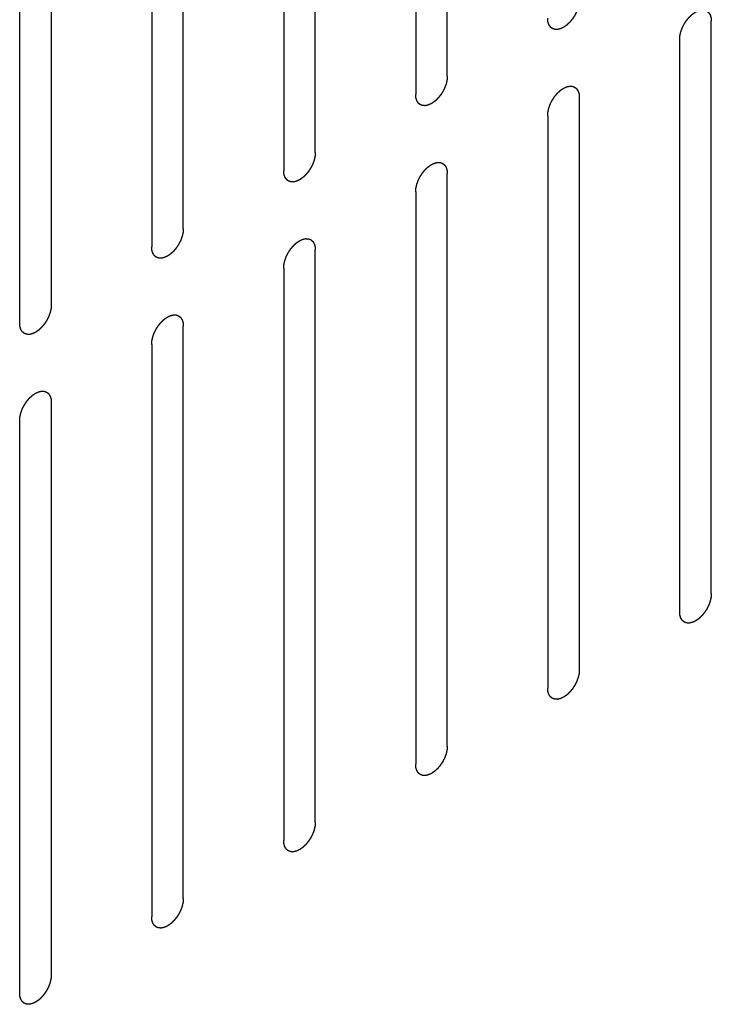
# Model space of a CAD drawing. Header units: inches. Extents: x 5 to 265, y 5 to 171.
# Tile 43 of 212: x 206.43 to 207.59, y 66.54 to 68.19. Entities that reach past the tile are written whole.
import ezdxf

# ---------------------------------------------------------------- set-up
doc = ezdxf.new("R2010")
doc.units = ezdxf.units.IN
doc.header["$LTSCALE"] = 14.96
doc.header["$MEASUREMENT"] = 0
doc.linetypes.add('HIDDEN', pattern=[0.2, 0.1, -0.1])
doc.layers.add('08_ALL_COSMETICS', color=7, linetype='CONTINUOUS')

msp = doc.modelspace()

# ---------------------------------------------------------------- linework, layer by layer
at = {"layer": '08_ALL_COSMETICS', "color": 7, "linetype": 'HIDDEN'}
for p, q in [((207.1454, 68.0969), (207.1454, 69.0563)), ((207.0924, 69.0256), (207.0924, 68.0663)), ((206.9241, 67.9691), (206.9241, 68.9285)), ((206.8711, 68.8979), (206.8711, 67.9385)), ((206.7028, 67.8413), (206.7028, 68.8007)), ((206.6498, 68.7701), (206.6498, 67.8107)), ((206.4815, 67.7135), (206.4815, 68.6729)), ((206.4284, 68.6423), (206.4284, 67.6829)), ((207.5881, 67.2297), (207.5881, 68.1891)), ((207.535, 68.1585), (207.535, 67.1991)), ((207.3668, 67.102), (207.3668, 68.0614)), ((207.3137, 68.0307), (207.3137, 67.0713)), ((207.1454, 66.9742), (207.1454, 67.9336)), ((207.0924, 67.903), (207.0924, 66.9436)), ((206.9241, 66.8464), (206.9241, 67.8058)), ((206.8711, 67.7752), (206.8711, 66.8158)), ((206.7028, 66.7186), (206.7028, 67.678)), ((206.6498, 67.6474), (206.6498, 66.688)), ((206.4815, 66.5908), (206.4815, 67.5502)), ((206.4284, 67.5196), (206.4284, 66.5602))]:
    msp.add_line(p, q, dxfattribs=at)
for points in [[(207.3668, 68.2247), (207.3667, 68.2241), (207.3666, 68.2231), (207.3665, 68.2215), (207.3664, 68.2202), (207.3663, 68.2193), (207.3663, 68.2188), (207.3663, 68.2184), (207.3662, 68.218), (207.366, 68.2175), (207.3658, 68.2165), (207.3655, 68.2151), (207.3652, 68.2138), (207.365, 68.2128), (207.3648, 68.2122), (207.3648, 68.2118), (207.3646, 68.2114), (207.3644, 68.2109), (207.364, 68.2099), (207.3635, 68.2085), (207.363, 68.2071), (207.3627, 68.2061), (207.3625, 68.2056), (207.3623, 68.2052), (207.3621, 68.2047), (207.3618, 68.2042), (207.3614, 68.2032), (207.3607, 68.2018), (207.36, 68.2005), (207.3595, 68.1995), (207.3592, 68.1989), (207.359, 68.1985), (207.3587, 68.1981), (207.3584, 68.1976), (207.3578, 68.1967), (207.357, 68.1955), (207.3562, 68.1942), (207.3556, 68.1933), (207.3552, 68.1928), (207.355, 68.1924), (207.3547, 68.1921), (207.3543, 68.1916), (207.3537, 68.1908), (207.3527, 68.1897), (207.3518, 68.1886), (207.3511, 68.1878), (207.3507, 68.1873), (207.3504, 68.1869), (207.3501, 68.1867), (207.3497, 68.1863), (207.349, 68.1856), (207.348, 68.1847), (207.3469, 68.1837), (207.3462, 68.183), (207.3458, 68.1827), (207.3455, 68.1823), (207.3452, 68.1821), (207.3447, 68.1818), (207.344, 68.1813), (207.3429, 68.1805), (207.3418, 68.1798), (207.341, 68.1793), (207.3406, 68.179), (207.3402, 68.1787), (207.3399, 68.1786), (207.3395, 68.1784), (207.3387, 68.178), (207.3377, 68.1775), (207.3366, 68.177), (207.3358, 68.1767), (207.3354, 68.1765), (207.3351, 68.1763), (207.3348, 68.1763), (207.3344, 68.1762), (207.3336, 68.176), (207.3326, 68.1758), (207.3316, 68.1755), (207.3309, 68.1754), (207.3304, 68.1753), (207.3301, 68.1752), (207.3299, 68.1752), (207.3295, 68.1752), (207.3288, 68.1753), (207.3279, 68.1753), (207.3269, 68.1753), (207.3262, 68.1753), (207.3259, 68.1754), (207.3256, 68.1753), (207.3253, 68.1755), (207.325, 68.1756), (207.3244, 68.1758), (207.3235, 68.1761), (207.3227, 68.1764), (207.3221, 68.1767), (207.3217, 68.1768), (207.3215, 68.1769), (207.3213, 68.177), (207.321, 68.1773), (207.3205, 68.1777), (207.3198, 68.1782), (207.3192, 68.1788), (207.3187, 68.1792), (207.3184, 68.1794), (207.3182, 68.1796), (207.3181, 68.1798), (207.3178, 68.1802), (207.3175, 68.1807), (207.317, 68.1815), (207.3165, 68.1823), (207.3161, 68.1829), (207.3159, 68.1832), (207.3157, 68.1834), (207.3157, 68.1838), (207.3155, 68.1842), (207.3153, 68.1849), (207.315, 68.1859), (207.3147, 68.1869), (207.3145, 68.1876), (207.3143, 68.188), (207.3142, 68.1883), (207.3142, 68.1887), (207.3142, 68.1891), (207.3141, 68.19), (207.314, 68.1912), (207.3139, 68.1926), (207.3138, 68.1936), (207.3137, 68.194)], [(207.535, 68.1585), (207.5351, 68.159), (207.5352, 68.1601), (207.5353, 68.1616), (207.5354, 68.1629), (207.5355, 68.1638), (207.5355, 68.1644), (207.5355, 68.1648), (207.5357, 68.1652), (207.5358, 68.1657), (207.536, 68.1667), (207.5363, 68.168), (207.5366, 68.1694), (207.5368, 68.1704), (207.537, 68.1709), (207.537, 68.1713), (207.5372, 68.1718), (207.5374, 68.1723), (207.5378, 68.1733), (207.5383, 68.1747), (207.5388, 68.1761), (207.5391, 68.177), (207.5393, 68.1776), (207.5395, 68.178), (207.5397, 68.1784), (207.54, 68.179), (207.5405, 68.18), (207.5411, 68.1813), (207.5418, 68.1827), (207.5423, 68.1837), (207.5426, 68.1842), (207.5428, 68.1847), (207.5431, 68.185), (207.5434, 68.1855), (207.544, 68.1864), (207.5448, 68.1877), (207.5456, 68.189), (207.5462, 68.1899), (207.5466, 68.1904), (207.5468, 68.1908), (207.5471, 68.1911), (207.5475, 68.1916), (207.5481, 68.1923), (207.5491, 68.1935), (207.55, 68.1946), (207.5507, 68.1954), (207.5511, 68.1959), (207.5514, 68.1962), (207.5517, 68.1965), (207.5521, 68.1969), (207.5528, 68.1976), (207.5538, 68.1985), (207.5549, 68.1995), (207.5556, 68.2001), (207.556, 68.2005), (207.5563, 68.2008), (207.5567, 68.201), (207.5571, 68.2013), (207.5579, 68.2019), (207.5589, 68.2026), (207.56, 68.2034), (207.5608, 68.2039), (207.5612, 68.2042), (207.5616, 68.2045), (207.5619, 68.2046), (207.5623, 68.2048), (207.5631, 68.2051), (207.5641, 68.2056), (207.5652, 68.2061), (207.566, 68.2065), (207.5664, 68.2067), (207.5667, 68.2069), (207.567, 68.2069), (207.5674, 68.207), (207.5682, 68.2072), (207.5692, 68.2074), (207.5702, 68.2076), (207.5709, 68.2078), (207.5714, 68.2079), (207.5717, 68.208), (207.572, 68.208), (207.5723, 68.2079), (207.573, 68.2079), (207.574, 68.2079), (207.5749, 68.2078), (207.5756, 68.2078), (207.5759, 68.2078), (207.5762, 68.2078), (207.5765, 68.2077), (207.5768, 68.2076), (207.5774, 68.2074), (207.5783, 68.2071), (207.5791, 68.2067), (207.5797, 68.2065), (207.5801, 68.2064), (207.5803, 68.2063), (207.5805, 68.2061), (207.5808, 68.2059), (207.5813, 68.2055), (207.582, 68.2049), (207.5826, 68.2044), (207.5831, 68.204), (207.5834, 68.2037), (207.5836, 68.2036), (207.5837, 68.2033), (207.584, 68.203), (207.5843, 68.2025), (207.5848, 68.2017), (207.5853, 68.2009), (207.5857, 68.2003), (207.5859, 68.2), (207.5861, 68.1997), (207.5861, 68.1994), (207.5863, 68.199), (207.5865, 68.1983), (207.5868, 68.1973), (207.5871, 68.1963), (207.5873, 68.1956), (207.5875, 68.1952), (207.5876, 68.1949), (207.5876, 68.1945), (207.5876, 68.1941), (207.5877, 68.1932), (207.5878, 68.192), (207.5879, 68.1906), (207.588, 68.1896), (207.5881, 68.1891)], [(207.1454, 68.0969), (207.1454, 68.0964), (207.1453, 68.0953), (207.1452, 68.0938), (207.1451, 68.0925), (207.145, 68.0915), (207.145, 68.091), (207.1449, 68.0906), (207.1448, 68.0902), (207.1447, 68.0897), (207.1445, 68.0887), (207.1442, 68.0873), (207.1439, 68.086), (207.1437, 68.085), (207.1435, 68.0845), (207.1434, 68.0841), (207.1433, 68.0836), (207.1431, 68.0831), (207.1427, 68.0821), (207.1422, 68.0807), (207.1417, 68.0793), (207.1414, 68.0783), (207.1412, 68.0778), (207.141, 68.0774), (207.1408, 68.077), (207.1405, 68.0764), (207.14, 68.0754), (207.1393, 68.0741), (207.1386, 68.0727), (207.1382, 68.0717), (207.1379, 68.0712), (207.1377, 68.0707), (207.1374, 68.0704), (207.1371, 68.0699), (207.1365, 68.069), (207.1357, 68.0677), (207.1348, 68.0664), (207.1343, 68.0655), (207.1339, 68.065), (207.1337, 68.0646), (207.1334, 68.0643), (207.133, 68.0638), (207.1323, 68.0631), (207.1314, 68.0619), (207.1304, 68.0608), (207.1298, 68.06), (207.1294, 68.0595), (207.1291, 68.0592), (207.1288, 68.0589), (207.1284, 68.0585), (207.1277, 68.0578), (207.1266, 68.0569), (207.1256, 68.0559), (207.1249, 68.0552), (207.1245, 68.0549), (207.1242, 68.0546), (207.1238, 68.0544), (207.1234, 68.054), (207.1226, 68.0535), (207.1215, 68.0528), (207.1204, 68.052), (207.1197, 68.0515), (207.1192, 68.0512), (207.1189, 68.0509), (207.1186, 68.0508), (207.1182, 68.0506), (207.1174, 68.0503), (207.1163, 68.0498), (207.1153, 68.0493), (207.1145, 68.0489), (207.1141, 68.0487), (207.1138, 68.0485), (207.1135, 68.0485), (207.113, 68.0484), (207.1123, 68.0482), (207.1113, 68.048), (207.1103, 68.0478), (207.1095, 68.0476), (207.1091, 68.0475), (207.1088, 68.0474), (207.1085, 68.0474), (207.1081, 68.0474), (207.1075, 68.0475), (207.1065, 68.0475), (207.1056, 68.0475), (207.1049, 68.0476), (207.1045, 68.0476), (207.1042, 68.0476), (207.104, 68.0477), (207.1036, 68.0478), (207.1031, 68.048), (207.1022, 68.0483), (207.1014, 68.0487), (207.1008, 68.0489), (207.1004, 68.049), (207.1002, 68.0491), (207.1, 68.0493), (207.0997, 68.0495), (207.0992, 68.0499), (207.0985, 68.0505), (207.0978, 68.051), (207.0974, 68.0514), (207.0971, 68.0516), (207.0969, 68.0518), (207.0967, 68.0521), (207.0965, 68.0524), (207.0962, 68.0529), (207.0957, 68.0537), (207.0952, 68.0545), (207.0948, 68.0551), (207.0946, 68.0554), (207.0944, 68.0557), (207.0943, 68.056), (207.0942, 68.0564), (207.094, 68.0571), (207.0937, 68.0581), (207.0934, 68.0591), (207.0931, 68.0598), (207.093, 68.0602), (207.0929, 68.0605), (207.0929, 68.0609), (207.0928, 68.0613), (207.0928, 68.0622), (207.0927, 68.0634), (207.0925, 68.0648), (207.0924, 68.0658), (207.0924, 68.0663)], [(207.3137, 68.0307), (207.3138, 68.0313), (207.3139, 68.0323), (207.314, 68.0339), (207.3141, 68.0352), (207.3142, 68.0361), (207.3142, 68.0366), (207.3142, 68.037), (207.3143, 68.0374), (207.3144, 68.0379), (207.3147, 68.0389), (207.315, 68.0403), (207.3153, 68.0416), (207.3155, 68.0426), (207.3156, 68.0432), (207.3157, 68.0436), (207.3159, 68.044), (207.3161, 68.0445), (207.3164, 68.0455), (207.3169, 68.0469), (207.3174, 68.0483), (207.3178, 68.0493), (207.318, 68.0498), (207.3181, 68.0502), (207.3184, 68.0507), (207.3186, 68.0512), (207.3191, 68.0522), (207.3198, 68.0536), (207.3205, 68.0549), (207.321, 68.0559), (207.3213, 68.0565), (207.3215, 68.0569), (207.3217, 68.0573), (207.3221, 68.0578), (207.3227, 68.0587), (207.3235, 68.0599), (207.3243, 68.0612), (207.3249, 68.0621), (207.3252, 68.0626), (207.3255, 68.063), (207.3258, 68.0633), (207.3262, 68.0638), (207.3268, 68.0646), (207.3278, 68.0657), (207.3287, 68.0668), (207.3294, 68.0676), (207.3298, 68.0681), (207.33, 68.0684), (207.3304, 68.0687), (207.3308, 68.0691), (207.3315, 68.0698), (207.3325, 68.0707), (207.3336, 68.0717), (207.3343, 68.0724), (207.3347, 68.0727), (207.335, 68.0731), (207.3353, 68.0733), (207.3358, 68.0736), (207.3365, 68.0741), (207.3376, 68.0749), (207.3387, 68.0756), (207.3395, 68.0761), (207.3399, 68.0764), (207.3402, 68.0767), (207.3406, 68.0768), (207.341, 68.077), (207.3417, 68.0774), (207.3428, 68.0779), (207.3439, 68.0784), (207.3446, 68.0787), (207.3451, 68.0789), (207.3454, 68.0791), (207.3457, 68.0791), (207.3461, 68.0792), (207.3468, 68.0794), (207.3479, 68.0796), (207.3489, 68.0799), (207.3496, 68.08), (207.35, 68.0801), (207.3504, 68.0802), (207.3506, 68.0802), (207.351, 68.0802), (207.3517, 68.0801), (207.3526, 68.0801), (207.3536, 68.0801), (207.3542, 68.0801), (207.3546, 68.08), (207.3549, 68.08), (207.3552, 68.0799), (207.3555, 68.0798), (207.3561, 68.0796), (207.357, 68.0793), (207.3578, 68.079), (207.3584, 68.0787), (207.3587, 68.0786), (207.359, 68.0785), (207.3592, 68.0783), (207.3595, 68.0781), (207.3599, 68.0777), (207.3606, 68.0772), (207.3613, 68.0766), (207.3618, 68.0762), (207.3621, 68.076), (207.3623, 68.0758), (207.3624, 68.0756), (207.3626, 68.0752), (207.363, 68.0747), (207.3635, 68.0739), (207.364, 68.0731), (207.3644, 68.0725), (207.3646, 68.0722), (207.3647, 68.072), (207.3648, 68.0716), (207.3649, 68.0712), (207.3652, 68.0705), (207.3655, 68.0695), (207.3658, 68.0685), (207.366, 68.0678), (207.3661, 68.0674), (207.3663, 68.0671), (207.3663, 68.0667), (207.3663, 68.0663), (207.3664, 68.0654), (207.3665, 68.0642), (207.3666, 68.0628), (207.3667, 68.0618), (207.3668, 68.0614)], [(206.9241, 67.9691), (206.9241, 67.9686), (206.924, 67.9675), (206.9239, 67.966), (206.9237, 67.9647), (206.9237, 67.9638), (206.9236, 67.9632), (206.9236, 67.9629), (206.9235, 67.9624), (206.9234, 67.9619), (206.9232, 67.9609), (206.9229, 67.9596), (206.9225, 67.9582), (206.9223, 67.9572), (206.9222, 67.9567), (206.9221, 67.9563), (206.922, 67.9559), (206.9218, 67.9553), (206.9214, 67.9543), (206.9209, 67.9529), (206.9204, 67.9515), (206.92, 67.9506), (206.9198, 67.95), (206.9197, 67.9496), (206.9195, 67.9492), (206.9192, 67.9486), (206.9187, 67.9477), (206.918, 67.9463), (206.9173, 67.9449), (206.9168, 67.9439), (206.9165, 67.9434), (206.9164, 67.943), (206.9161, 67.9426), (206.9158, 67.9421), (206.9152, 67.9412), (206.9143, 67.9399), (206.9135, 67.9386), (206.9129, 67.9377), (206.9126, 67.9372), (206.9124, 67.9368), (206.9121, 67.9365), (206.9117, 67.9361), (206.911, 67.9353), (206.9101, 67.9341), (206.9091, 67.933), (206.9084, 67.9322), (206.9081, 67.9317), (206.9078, 67.9314), (206.9075, 67.9311), (206.9071, 67.9307), (206.9063, 67.9301), (206.9053, 67.9291), (206.9043, 67.9281), (206.9036, 67.9275), (206.9031, 67.9271), (206.9028, 67.9268), (206.9025, 67.9266), (206.9021, 67.9263), (206.9013, 67.9257), (206.9002, 67.925), (206.8991, 67.9242), (206.8984, 67.9237), (206.8979, 67.9234), (206.8976, 67.9231), (206.8973, 67.923), (206.8968, 67.9228), (206.8961, 67.9225), (206.895, 67.922), (206.8939, 67.9215), (206.8932, 67.9211), (206.8928, 67.9209), (206.8924, 67.9208), (206.8921, 67.9207), (206.8917, 67.9206), (206.891, 67.9205), (206.89, 67.9202), (206.8889, 67.92), (206.8882, 67.9198), (206.8878, 67.9197), (206.8875, 67.9196), (206.8872, 67.9197), (206.8868, 67.9197), (206.8862, 67.9197), (206.8852, 67.9197), (206.8843, 67.9198), (206.8836, 67.9198), (206.8832, 67.9198), (206.8829, 67.9198), (206.8827, 67.9199), (206.8823, 67.92), (206.8817, 67.9203), (206.8809, 67.9206), (206.88, 67.9209), (206.8794, 67.9211), (206.8791, 67.9212), (206.8788, 67.9213), (206.8786, 67.9215), (206.8784, 67.9217), (206.8779, 67.9221), (206.8772, 67.9227), (206.8765, 67.9232), (206.876, 67.9236), (206.8758, 67.9239), (206.8755, 67.924), (206.8754, 67.9243), (206.8752, 67.9246), (206.8748, 67.9252), (206.8743, 67.926), (206.8738, 67.9268), (206.8735, 67.9273), (206.8733, 67.9277), (206.8731, 67.9279), (206.873, 67.9282), (206.8729, 67.9286), (206.8727, 67.9293), (206.8724, 67.9303), (206.872, 67.9313), (206.8718, 67.932), (206.8717, 67.9324), (206.8716, 67.9327), (206.8716, 67.9331), (206.8715, 67.9336), (206.8714, 67.9344), (206.8713, 67.9356), (206.8712, 67.937), (206.8711, 67.938), (206.8711, 67.9385)], [(207.0924, 67.903), (207.0924, 67.9035), (207.0925, 67.9045), (207.0927, 67.9061), (207.0928, 67.9074), (207.0928, 67.9083), (207.0929, 67.9088), (207.0929, 67.9092), (207.093, 67.9096), (207.0931, 67.9102), (207.0933, 67.9111), (207.0937, 67.9125), (207.094, 67.9139), (207.0942, 67.9148), (207.0943, 67.9154), (207.0944, 67.9158), (207.0946, 67.9162), (207.0948, 67.9168), (207.0951, 67.9177), (207.0956, 67.9191), (207.0961, 67.9205), (207.0965, 67.9215), (207.0967, 67.922), (207.0968, 67.9225), (207.097, 67.9229), (207.0973, 67.9234), (207.0978, 67.9244), (207.0985, 67.9258), (207.0992, 67.9272), (207.0997, 67.9281), (207.1, 67.9287), (207.1002, 67.9291), (207.1004, 67.9295), (207.1007, 67.93), (207.1013, 67.9309), (207.1022, 67.9321), (207.103, 67.9334), (207.1036, 67.9343), (207.1039, 67.9348), (207.1042, 67.9352), (207.1045, 67.9355), (207.1048, 67.936), (207.1055, 67.9368), (207.1064, 67.9379), (207.1074, 67.9391), (207.1081, 67.9399), (207.1084, 67.9403), (207.1087, 67.9407), (207.109, 67.9409), (207.1094, 67.9413), (207.1102, 67.942), (207.1112, 67.943), (207.1122, 67.9439), (207.113, 67.9446), (207.1134, 67.945), (207.1137, 67.9453), (207.114, 67.9455), (207.1144, 67.9458), (207.1152, 67.9463), (207.1163, 67.9471), (207.1174, 67.9478), (207.1182, 67.9484), (207.1186, 67.9487), (207.1189, 67.9489), (207.1192, 67.949), (207.1197, 67.9492), (207.1204, 67.9496), (207.1215, 67.9501), (207.1226, 67.9506), (207.1233, 67.9509), (207.1237, 67.9511), (207.1241, 67.9513), (207.1244, 67.9513), (207.1248, 67.9514), (207.1255, 67.9516), (207.1265, 67.9518), (207.1276, 67.9521), (207.1283, 67.9522), (207.1287, 67.9523), (207.129, 67.9524), (207.1293, 67.9524), (207.1297, 67.9524), (207.1304, 67.9524), (207.1313, 67.9523), (207.1323, 67.9523), (207.1329, 67.9523), (207.1333, 67.9522), (207.1336, 67.9523), (207.1338, 67.9521), (207.1342, 67.952), (207.1348, 67.9518), (207.1356, 67.9515), (207.1365, 67.9512), (207.1371, 67.951), (207.1374, 67.9508), (207.1377, 67.9508), (207.1379, 67.9506), (207.1381, 67.9503), (207.1386, 67.9499), (207.1393, 67.9494), (207.14, 67.9488), (207.1405, 67.9484), (207.1407, 67.9482), (207.141, 67.948), (207.1411, 67.9478), (207.1413, 67.9475), (207.1417, 67.9469), (207.1422, 67.9461), (207.1427, 67.9453), (207.143, 67.9447), (207.1432, 67.9444), (207.1434, 67.9442), (207.1435, 67.9439), (207.1436, 67.9435), (207.1438, 67.9428), (207.1442, 67.9417), (207.1445, 67.9407), (207.1447, 67.94), (207.1448, 67.9396), (207.1449, 67.9393), (207.1449, 67.939), (207.145, 67.9385), (207.1451, 67.9376), (207.1452, 67.9365), (207.1453, 67.935), (207.1454, 67.9341), (207.1454, 67.9336)], [(206.7028, 67.8413), (206.7027, 67.8408), (206.7027, 67.8398), (206.7025, 67.8382), (206.7024, 67.8369), (206.7024, 67.836), (206.7023, 67.8355), (206.7023, 67.8351), (206.7022, 67.8347), (206.7021, 67.8341), (206.7018, 67.8332), (206.7015, 67.8318), (206.7012, 67.8304), (206.701, 67.8295), (206.7009, 67.8289), (206.7008, 67.8285), (206.7006, 67.8281), (206.7004, 67.8275), (206.7001, 67.8265), (206.6996, 67.8252), (206.6991, 67.8238), (206.6987, 67.8228), (206.6985, 67.8222), (206.6984, 67.8218), (206.6981, 67.8214), (206.6979, 67.8208), (206.6974, 67.8199), (206.6967, 67.8185), (206.696, 67.8171), (206.6955, 67.8161), (206.6952, 67.8156), (206.695, 67.8152), (206.6948, 67.8148), (206.6944, 67.8143), (206.6939, 67.8134), (206.693, 67.8121), (206.6922, 67.8109), (206.6916, 67.81), (206.6913, 67.8095), (206.691, 67.8091), (206.6907, 67.8087), (206.6904, 67.8083), (206.6897, 67.8075), (206.6887, 67.8064), (206.6878, 67.8052), (206.6871, 67.8044), (206.6867, 67.804), (206.6865, 67.8036), (206.6861, 67.8033), (206.6857, 67.8029), (206.685, 67.8023), (206.684, 67.8013), (206.683, 67.8004), (206.6822, 67.7997), (206.6818, 67.7993), (206.6815, 67.799), (206.6812, 67.7988), (206.6807, 67.7985), (206.68, 67.798), (206.6789, 67.7972), (206.6778, 67.7964), (206.677, 67.7959), (206.6766, 67.7956), (206.6763, 67.7954), (206.6759, 67.7952), (206.6755, 67.795), (206.6748, 67.7947), (206.6737, 67.7942), (206.6726, 67.7937), (206.6719, 67.7933), (206.6714, 67.7932), (206.6711, 67.793), (206.6708, 67.7929), (206.6704, 67.7928), (206.6697, 67.7927), (206.6686, 67.7924), (206.6676, 67.7922), (206.6669, 67.792), (206.6665, 67.7919), (206.6662, 67.7918), (206.6659, 67.7919), (206.6655, 67.7919), (206.6648, 67.7919), (206.6639, 67.7919), (206.6629, 67.792), (206.6623, 67.792), (206.6619, 67.792), (206.6616, 67.792), (206.6613, 67.7921), (206.661, 67.7922), (206.6604, 67.7925), (206.6596, 67.7928), (206.6587, 67.7931), (206.6581, 67.7933), (206.6578, 67.7934), (206.6575, 67.7935), (206.6573, 67.7937), (206.657, 67.7939), (206.6566, 67.7943), (206.6559, 67.7949), (206.6552, 67.7955), (206.6547, 67.7959), (206.6544, 67.7961), (206.6542, 67.7962), (206.6541, 67.7965), (206.6539, 67.7968), (206.6535, 67.7974), (206.653, 67.7982), (206.6525, 67.799), (206.6521, 67.7995), (206.6519, 67.7999), (206.6518, 67.8001), (206.6517, 67.8004), (206.6516, 67.8008), (206.6513, 67.8015), (206.651, 67.8025), (206.6507, 67.8035), (206.6505, 67.8042), (206.6504, 67.8046), (206.6503, 67.8049), (206.6502, 67.8053), (206.6502, 67.8058), (206.6501, 67.8066), (206.65, 67.8078), (206.6499, 67.8093), (206.6498, 67.8102), (206.6498, 67.8107)], [(206.8711, 67.7752), (206.8711, 67.7757), (206.8712, 67.7767), (206.8713, 67.7783), (206.8714, 67.7796), (206.8715, 67.7805), (206.8716, 67.781), (206.8716, 67.7814), (206.8717, 67.7818), (206.8718, 67.7824), (206.872, 67.7833), (206.8723, 67.7847), (206.8726, 67.7861), (206.8729, 67.787), (206.873, 67.7876), (206.8731, 67.788), (206.8732, 67.7884), (206.8734, 67.789), (206.8738, 67.7899), (206.8743, 67.7913), (206.8748, 67.7927), (206.8752, 67.7937), (206.8754, 67.7943), (206.8755, 67.7947), (206.8757, 67.7951), (206.876, 67.7956), (206.8765, 67.7966), (206.8772, 67.798), (206.8779, 67.7994), (206.8784, 67.8003), (206.8786, 67.8009), (206.8788, 67.8013), (206.8791, 67.8017), (206.8794, 67.8022), (206.88, 67.8031), (206.8808, 67.8044), (206.8817, 67.8056), (206.8823, 67.8065), (206.8826, 67.807), (206.8828, 67.8074), (206.8831, 67.8078), (206.8835, 67.8082), (206.8842, 67.809), (206.8851, 67.8101), (206.8861, 67.8113), (206.8867, 67.8121), (206.8871, 67.8125), (206.8874, 67.8129), (206.8877, 67.8132), (206.8881, 67.8135), (206.8888, 67.8142), (206.8899, 67.8152), (206.8909, 67.8161), (206.8916, 67.8168), (206.892, 67.8172), (206.8923, 67.8175), (206.8927, 67.8177), (206.8931, 67.818), (206.8939, 67.8185), (206.895, 67.8193), (206.8961, 67.82), (206.8968, 67.8206), (206.8973, 67.8209), (206.8976, 67.8211), (206.8979, 67.8212), (206.8983, 67.8215), (206.8991, 67.8218), (206.9002, 67.8223), (206.9012, 67.8228), (206.902, 67.8232), (206.9024, 67.8233), (206.9027, 67.8235), (206.9031, 67.8236), (206.9035, 67.8237), (206.9042, 67.8238), (206.9052, 67.8241), (206.9063, 67.8243), (206.907, 67.8245), (206.9074, 67.8246), (206.9077, 67.8247), (206.908, 67.8246), (206.9084, 67.8246), (206.909, 67.8246), (206.91, 67.8245), (206.9109, 67.8245), (206.9116, 67.8245), (206.912, 67.8245), (206.9123, 67.8245), (206.9125, 67.8244), (206.9129, 67.8242), (206.9135, 67.824), (206.9143, 67.8237), (206.9152, 67.8234), (206.9158, 67.8232), (206.9161, 67.8231), (206.9164, 67.823), (206.9165, 67.8228), (206.9168, 67.8226), (206.9173, 67.8222), (206.918, 67.8216), (206.9187, 67.821), (206.9192, 67.8206), (206.9194, 67.8204), (206.9196, 67.8203), (206.9198, 67.82), (206.92, 67.8197), (206.9203, 67.8191), (206.9209, 67.8183), (206.9214, 67.8175), (206.9217, 67.817), (206.9219, 67.8166), (206.9221, 67.8164), (206.9222, 67.8161), (206.9223, 67.8157), (206.9225, 67.815), (206.9228, 67.814), (206.9231, 67.813), (206.9234, 67.8123), (206.9235, 67.8118), (206.9236, 67.8116), (206.9236, 67.8112), (206.9237, 67.8107), (206.9237, 67.8099), (206.9238, 67.8087), (206.924, 67.8072), (206.9241, 67.8063), (206.9241, 67.8058)], [(206.4815, 67.7135), (206.4814, 67.713), (206.4813, 67.712), (206.4812, 67.7104), (206.4811, 67.7091), (206.481, 67.7082), (206.481, 67.7077), (206.481, 67.7073), (206.4809, 67.7069), (206.4807, 67.7063), (206.4805, 67.7054), (206.4802, 67.704), (206.4799, 67.7026), (206.4797, 67.7017), (206.4796, 67.7011), (206.4795, 67.7007), (206.4793, 67.7003), (206.4791, 67.6997), (206.4788, 67.6988), (206.4782, 67.6974), (206.4777, 67.696), (206.4774, 67.695), (206.4772, 67.6945), (206.477, 67.694), (206.4768, 67.6936), (206.4765, 67.6931), (206.4761, 67.6921), (206.4754, 67.6907), (206.4747, 67.6893), (206.4742, 67.6884), (206.4739, 67.6878), (206.4737, 67.6874), (206.4734, 67.687), (206.4731, 67.6865), (206.4725, 67.6856), (206.4717, 67.6843), (206.4709, 67.6831), (206.4703, 67.6822), (206.4699, 67.6817), (206.4697, 67.6813), (206.4694, 67.681), (206.469, 67.6805), (206.4684, 67.6797), (206.4674, 67.6786), (206.4665, 67.6774), (206.4658, 67.6766), (206.4654, 67.6762), (206.4651, 67.6758), (206.4648, 67.6756), (206.4644, 67.6752), (206.4637, 67.6745), (206.4627, 67.6735), (206.4616, 67.6726), (206.4609, 67.6719), (206.4605, 67.6715), (206.4602, 67.6712), (206.4599, 67.671), (206.4594, 67.6707), (206.4587, 67.6702), (206.4576, 67.6694), (206.4565, 67.6687), (206.4557, 67.6681), (206.4553, 67.6678), (206.4549, 67.6676), (206.4546, 67.6675), (206.4542, 67.6673), (206.4534, 67.6669), (206.4524, 67.6664), (206.4513, 67.6659), (206.4505, 67.6656), (206.4501, 67.6654), (206.4498, 67.6652), (206.4495, 67.6652), (206.4491, 67.665), (206.4484, 67.6649), (206.4473, 67.6646), (206.4463, 67.6644), (206.4456, 67.6642), (206.4452, 67.6642), (206.4448, 67.6641), (206.4446, 67.6641), (206.4442, 67.6641), (206.4435, 67.6641), (206.4426, 67.6642), (206.4416, 67.6642), (206.4409, 67.6642), (206.4406, 67.6642), (206.4403, 67.6642), (206.44, 67.6644), (206.4397, 67.6645), (206.4391, 67.6647), (206.4382, 67.665), (206.4374, 67.6653), (206.4368, 67.6655), (206.4365, 67.6657), (206.4362, 67.6657), (206.436, 67.6659), (206.4357, 67.6661), (206.4352, 67.6665), (206.4346, 67.6671), (206.4339, 67.6677), (206.4334, 67.6681), (206.4331, 67.6683), (206.4329, 67.6685), (206.4328, 67.6687), (206.4326, 67.669), (206.4322, 67.6696), (206.4317, 67.6704), (206.4312, 67.6712), (206.4308, 67.6718), (206.4306, 67.6721), (206.4304, 67.6723), (206.4304, 67.6726), (206.4302, 67.673), (206.43, 67.6737), (206.4297, 67.6747), (206.4294, 67.6758), (206.4292, 67.6765), (206.4291, 67.6769), (206.4289, 67.6772), (206.4289, 67.6775), (206.4289, 67.678), (206.4288, 67.6788), (206.4287, 67.68), (206.4286, 67.6815), (206.4285, 67.6824), (206.4284, 67.6829)], [(206.6498, 67.6474), (206.6498, 67.6479), (206.6499, 67.649), (206.65, 67.6505), (206.6501, 67.6518), (206.6502, 67.6527), (206.6502, 67.6532), (206.6502, 67.6536), (206.6504, 67.654), (206.6505, 67.6546), (206.6507, 67.6556), (206.651, 67.6569), (206.6513, 67.6583), (206.6515, 67.6593), (206.6517, 67.6598), (206.6517, 67.6602), (206.6519, 67.6606), (206.6521, 67.6612), (206.6525, 67.6622), (206.653, 67.6636), (206.6535, 67.665), (206.6538, 67.6659), (206.654, 67.6665), (206.6542, 67.6669), (206.6544, 67.6673), (206.6547, 67.6679), (206.6552, 67.6688), (206.6559, 67.6702), (206.6565, 67.6716), (206.657, 67.6726), (206.6573, 67.6731), (206.6575, 67.6735), (206.6578, 67.6739), (206.6581, 67.6744), (206.6587, 67.6753), (206.6595, 67.6766), (206.6604, 67.6779), (206.6609, 67.6787), (206.6613, 67.6792), (206.6615, 67.6796), (206.6618, 67.68), (206.6622, 67.6804), (206.6629, 67.6812), (206.6638, 67.6824), (206.6648, 67.6835), (206.6654, 67.6843), (206.6658, 67.6847), (206.6661, 67.6851), (206.6664, 67.6854), (206.6668, 67.6858), (206.6675, 67.6864), (206.6686, 67.6874), (206.6696, 67.6884), (206.6703, 67.689), (206.6707, 67.6894), (206.671, 67.6897), (206.6714, 67.6899), (206.6718, 67.6902), (206.6726, 67.6908), (206.6736, 67.6915), (206.6747, 67.6923), (206.6755, 67.6928), (206.6759, 67.6931), (206.6763, 67.6933), (206.6766, 67.6935), (206.677, 67.6937), (206.6778, 67.694), (206.6788, 67.6945), (206.6799, 67.695), (206.6807, 67.6954), (206.6811, 67.6956), (206.6814, 67.6957), (206.6817, 67.6958), (206.6821, 67.6959), (206.6829, 67.696), (206.6839, 67.6963), (206.6849, 67.6965), (206.6857, 67.6967), (206.6861, 67.6968), (206.6864, 67.6969), (206.6867, 67.6968), (206.687, 67.6968), (206.6877, 67.6968), (206.6887, 67.6968), (206.6896, 67.6967), (206.6903, 67.6967), (206.6907, 67.6967), (206.691, 67.6967), (206.6912, 67.6966), (206.6915, 67.6965), (206.6921, 67.6962), (206.693, 67.6959), (206.6938, 67.6956), (206.6944, 67.6954), (206.6948, 67.6953), (206.695, 67.6952), (206.6952, 67.695), (206.6955, 67.6948), (206.696, 67.6944), (206.6967, 67.6938), (206.6973, 67.6933), (206.6978, 67.6929), (206.6981, 67.6926), (206.6983, 67.6925), (206.6985, 67.6922), (206.6987, 67.6919), (206.699, 67.6913), (206.6995, 67.6905), (206.7, 67.6897), (206.7004, 67.6892), (206.7006, 67.6888), (206.7008, 67.6886), (206.7008, 67.6883), (206.701, 67.6879), (206.7012, 67.6872), (206.7015, 67.6862), (206.7018, 67.6852), (206.702, 67.6845), (206.7022, 67.6841), (206.7023, 67.6838), (206.7023, 67.6834), (206.7023, 67.6829), (206.7024, 67.6821), (206.7025, 67.6809), (206.7027, 67.6795), (206.7027, 67.6785), (206.7028, 67.678)], [(206.4284, 67.5196), (206.4285, 67.5201), (206.4286, 67.5212), (206.4287, 67.5227), (206.4288, 67.524), (206.4289, 67.5249), (206.4289, 67.5255), (206.4289, 67.5258), (206.429, 67.5263), (206.4292, 67.5268), (206.4294, 67.5278), (206.4297, 67.5291), (206.43, 67.5305), (206.4302, 67.5315), (206.4303, 67.532), (206.4304, 67.5324), (206.4306, 67.5329), (206.4308, 67.5334), (206.4311, 67.5344), (206.4316, 67.5358), (206.4322, 67.5372), (206.4325, 67.5381), (206.4327, 67.5387), (206.4328, 67.5391), (206.4331, 67.5395), (206.4333, 67.5401), (206.4338, 67.5411), (206.4345, 67.5424), (206.4352, 67.5438), (206.4357, 67.5448), (206.436, 67.5453), (206.4362, 67.5458), (206.4364, 67.5461), (206.4368, 67.5466), (206.4374, 67.5475), (206.4382, 67.5488), (206.439, 67.5501), (206.4396, 67.551), (206.4399, 67.5515), (206.4402, 67.5519), (206.4405, 67.5522), (206.4409, 67.5527), (206.4415, 67.5534), (206.4425, 67.5546), (206.4434, 67.5557), (206.4441, 67.5565), (206.4445, 67.557), (206.4447, 67.5573), (206.4451, 67.5576), (206.4455, 67.558), (206.4462, 67.5587), (206.4472, 67.5596), (206.4483, 67.5606), (206.449, 67.5612), (206.4494, 67.5616), (206.4497, 67.5619), (206.45, 67.5621), (206.4505, 67.5624), (206.4512, 67.563), (206.4523, 67.5637), (206.4534, 67.5645), (206.4542, 67.565), (206.4546, 67.5653), (206.4549, 67.5656), (206.4553, 67.5657), (206.4557, 67.5659), (206.4564, 67.5662), (206.4575, 67.5667), (206.4586, 67.5672), (206.4593, 67.5676), (206.4598, 67.5678), (206.4601, 67.568), (206.4604, 67.568), (206.4608, 67.5681), (206.4615, 67.5683), (206.4626, 67.5685), (206.4636, 67.5687), (206.4643, 67.5689), (206.4647, 67.569), (206.4651, 67.5691), (206.4653, 67.5691), (206.4657, 67.569), (206.4664, 67.569), (206.4673, 67.569), (206.4683, 67.5689), (206.469, 67.5689), (206.4693, 67.5689), (206.4696, 67.5689), (206.4699, 67.5688), (206.4702, 67.5687), (206.4708, 67.5685), (206.4717, 67.5682), (206.4725, 67.5678), (206.4731, 67.5676), (206.4734, 67.5675), (206.4737, 67.5674), (206.4739, 67.5672), (206.4742, 67.567), (206.4747, 67.5666), (206.4753, 67.566), (206.476, 67.5655), (206.4765, 67.5651), (206.4768, 67.5648), (206.477, 67.5647), (206.4771, 67.5644), (206.4773, 67.5641), (206.4777, 67.5636), (206.4782, 67.5628), (206.4787, 67.5619), (206.4791, 67.5614), (206.4793, 67.5611), (206.4794, 67.5608), (206.4795, 67.5605), (206.4796, 67.5601), (206.4799, 67.5594), (206.4802, 67.5584), (206.4805, 67.5574), (206.4807, 67.5567), (206.4808, 67.5563), (206.481, 67.556), (206.481, 67.5556), (206.481, 67.5551), (206.4811, 67.5543), (206.4812, 67.5531), (206.4813, 67.5517), (206.4814, 67.5507), (206.4815, 67.5502)], [(207.5881, 67.2297), (207.588, 67.2292), (207.588, 67.2282), (207.5878, 67.2266), (207.5877, 67.2253), (207.5877, 67.2244), (207.5876, 67.2239), (207.5876, 67.2235), (207.5875, 67.2231), (207.5874, 67.2225), (207.5871, 67.2216), (207.5868, 67.2202), (207.5865, 67.2188), (207.5863, 67.2179), (207.5862, 67.2173), (207.5861, 67.2169), (207.5859, 67.2165), (207.5857, 67.216), (207.5854, 67.215), (207.5849, 67.2136), (207.5844, 67.2122), (207.584, 67.2112), (207.5838, 67.2107), (207.5837, 67.2102), (207.5834, 67.2098), (207.5832, 67.2093), (207.5827, 67.2083), (207.582, 67.2069), (207.5813, 67.2055), (207.5808, 67.2046), (207.5805, 67.204), (207.5803, 67.2036), (207.5801, 67.2032), (207.5797, 67.2027), (207.5791, 67.2018), (207.5783, 67.2006), (207.5775, 67.1993), (207.5769, 67.1984), (207.5766, 67.1979), (207.5763, 67.1975), (207.576, 67.1972), (207.5757, 67.1967), (207.575, 67.1959), (207.574, 67.1948), (207.5731, 67.1936), (207.5724, 67.1928), (207.572, 67.1924), (207.5718, 67.192), (207.5714, 67.1918), (207.571, 67.1914), (207.5703, 67.1907), (207.5693, 67.1898), (207.5682, 67.1888), (207.5675, 67.1881), (207.5671, 67.1877), (207.5668, 67.1874), (207.5665, 67.1872), (207.566, 67.1869), (207.5653, 67.1864), (207.5642, 67.1856), (207.5631, 67.1849), (207.5623, 67.1843), (207.5619, 67.1841), (207.5616, 67.1838), (207.5612, 67.1837), (207.5608, 67.1835), (207.5601, 67.1831), (207.559, 67.1826), (207.5579, 67.1821), (207.5572, 67.1818), (207.5567, 67.1816), (207.5564, 67.1814), (207.5561, 67.1814), (207.5557, 67.1813), (207.555, 67.1811), (207.5539, 67.1809), (207.5529, 67.1806), (207.5522, 67.1805), (207.5518, 67.1804), (207.5515, 67.1803), (207.5512, 67.1803), (207.5508, 67.1803), (207.5501, 67.1803), (207.5492, 67.1804), (207.5482, 67.1804), (207.5476, 67.1804), (207.5472, 67.1805), (207.5469, 67.1804), (207.5466, 67.1806), (207.5463, 67.1807), (207.5457, 67.1809), (207.5449, 67.1812), (207.544, 67.1815), (207.5434, 67.1817), (207.5431, 67.1819), (207.5428, 67.1819), (207.5426, 67.1821), (207.5423, 67.1824), (207.5419, 67.1828), (207.5412, 67.1833), (207.5405, 67.1839), (207.54, 67.1843), (207.5397, 67.1845), (207.5395, 67.1847), (207.5394, 67.1849), (207.5392, 67.1852), (207.5388, 67.1858), (207.5383, 67.1866), (207.5378, 67.1874), (207.5374, 67.188), (207.5372, 67.1883), (207.5371, 67.1885), (207.537, 67.1888), (207.5369, 67.1892), (207.5366, 67.19), (207.5363, 67.191), (207.536, 67.192), (207.5358, 67.1927), (207.5357, 67.1931), (207.5356, 67.1934), (207.5355, 67.1937), (207.5355, 67.1942), (207.5354, 67.1951), (207.5353, 67.1963), (207.5352, 67.1977), (207.5351, 67.1986), (207.535, 67.1991)], [(207.3668, 67.102), (207.3667, 67.1014), (207.3666, 67.1004), (207.3665, 67.0988), (207.3664, 67.0975), (207.3663, 67.0966), (207.3663, 67.0961), (207.3663, 67.0957), (207.3662, 67.0953), (207.366, 67.0948), (207.3658, 67.0938), (207.3655, 67.0924), (207.3652, 67.0911), (207.365, 67.0901), (207.3648, 67.0896), (207.3648, 67.0891), (207.3646, 67.0887), (207.3644, 67.0882), (207.364, 67.0872), (207.3635, 67.0858), (207.363, 67.0844), (207.3627, 67.0834), (207.3625, 67.0829), (207.3623, 67.0825), (207.3621, 67.0821), (207.3618, 67.0815), (207.3614, 67.0805), (207.3607, 67.0791), (207.36, 67.0778), (207.3595, 67.0768), (207.3592, 67.0762), (207.359, 67.0758), (207.3587, 67.0755), (207.3584, 67.0749), (207.3578, 67.0741), (207.357, 67.0728), (207.3562, 67.0715), (207.3556, 67.0706), (207.3552, 67.0701), (207.355, 67.0697), (207.3547, 67.0694), (207.3543, 67.0689), (207.3537, 67.0681), (207.3527, 67.067), (207.3518, 67.0659), (207.3511, 67.0651), (207.3507, 67.0646), (207.3504, 67.0643), (207.3501, 67.064), (207.3497, 67.0636), (207.349, 67.0629), (207.348, 67.062), (207.3469, 67.061), (207.3462, 67.0603), (207.3458, 67.06), (207.3455, 67.0597), (207.3452, 67.0594), (207.3447, 67.0591), (207.344, 67.0586), (207.3429, 67.0579), (207.3418, 67.0571), (207.341, 67.0566), (207.3406, 67.0563), (207.3402, 67.056), (207.3399, 67.0559), (207.3395, 67.0557), (207.3387, 67.0553), (207.3377, 67.0548), (207.3366, 67.0543), (207.3358, 67.054), (207.3354, 67.0538), (207.3351, 67.0536), (207.3348, 67.0536), (207.3344, 67.0535), (207.3336, 67.0533), (207.3326, 67.0531), (207.3316, 67.0528), (207.3309, 67.0527), (207.3304, 67.0526), (207.3301, 67.0525), (207.3299, 67.0525), (207.3295, 67.0525), (207.3288, 67.0526), (207.3279, 67.0526), (207.3269, 67.0526), (207.3262, 67.0527), (207.3259, 67.0527), (207.3256, 67.0527), (207.3253, 67.0528), (207.325, 67.0529), (207.3244, 67.0531), (207.3235, 67.0534), (207.3227, 67.0537), (207.3221, 67.054), (207.3217, 67.0541), (207.3215, 67.0542), (207.3213, 67.0544), (207.321, 67.0546), (207.3205, 67.055), (207.3198, 67.0555), (207.3192, 67.0561), (207.3187, 67.0565), (207.3184, 67.0567), (207.3182, 67.0569), (207.3181, 67.0571), (207.3178, 67.0575), (207.3175, 67.058), (207.317, 67.0588), (207.3165, 67.0596), (207.3161, 67.0602), (207.3159, 67.0605), (207.3157, 67.0607), (207.3157, 67.0611), (207.3155, 67.0615), (207.3153, 67.0622), (207.315, 67.0632), (207.3147, 67.0642), (207.3145, 67.0649), (207.3143, 67.0653), (207.3142, 67.0656), (207.3142, 67.066), (207.3142, 67.0664), (207.3141, 67.0673), (207.314, 67.0685), (207.3139, 67.0699), (207.3138, 67.0709), (207.3137, 67.0713)], [(207.1454, 66.9742), (207.1454, 66.9737), (207.1453, 66.9726), (207.1452, 66.9711), (207.1451, 66.9698), (207.145, 66.9689), (207.145, 66.9683), (207.1449, 66.968), (207.1448, 66.9675), (207.1447, 66.967), (207.1445, 66.966), (207.1442, 66.9647), (207.1439, 66.9633), (207.1437, 66.9623), (207.1435, 66.9618), (207.1434, 66.9614), (207.1433, 66.9609), (207.1431, 66.9604), (207.1427, 66.9594), (207.1422, 66.958), (207.1417, 66.9566), (207.1414, 66.9557), (207.1412, 66.9551), (207.141, 66.9547), (207.1408, 66.9543), (207.1405, 66.9537), (207.14, 66.9527), (207.1393, 66.9514), (207.1386, 66.95), (207.1382, 66.949), (207.1379, 66.9485), (207.1377, 66.948), (207.1374, 66.9477), (207.1371, 66.9472), (207.1365, 66.9463), (207.1357, 66.945), (207.1348, 66.9437), (207.1343, 66.9428), (207.1339, 66.9423), (207.1337, 66.9419), (207.1334, 66.9416), (207.133, 66.9412), (207.1323, 66.9404), (207.1314, 66.9392), (207.1304, 66.9381), (207.1298, 66.9373), (207.1294, 66.9368), (207.1291, 66.9365), (207.1288, 66.9362), (207.1284, 66.9358), (207.1277, 66.9352), (207.1266, 66.9342), (207.1256, 66.9332), (207.1249, 66.9326), (207.1245, 66.9322), (207.1242, 66.9319), (207.1238, 66.9317), (207.1234, 66.9314), (207.1226, 66.9308), (207.1215, 66.9301), (207.1204, 66.9293), (207.1197, 66.9288), (207.1192, 66.9285), (207.1189, 66.9282), (207.1186, 66.9281), (207.1182, 66.9279), (207.1174, 66.9276), (207.1163, 66.9271), (207.1153, 66.9266), (207.1145, 66.9262), (207.1141, 66.926), (207.1138, 66.9258), (207.1135, 66.9258), (207.113, 66.9257), (207.1123, 66.9255), (207.1113, 66.9253), (207.1103, 66.9251), (207.1095, 66.9249), (207.1091, 66.9248), (207.1088, 66.9247), (207.1085, 66.9248), (207.1081, 66.9248), (207.1075, 66.9248), (207.1065, 66.9248), (207.1056, 66.9249), (207.1049, 66.9249), (207.1045, 66.9249), (207.1042, 66.9249), (207.104, 66.925), (207.1036, 66.9251), (207.1031, 66.9253), (207.1022, 66.9256), (207.1014, 66.926), (207.1008, 66.9262), (207.1004, 66.9263), (207.1002, 66.9264), (207.1, 66.9266), (207.0997, 66.9268), (207.0992, 66.9272), (207.0985, 66.9278), (207.0978, 66.9283), (207.0974, 66.9287), (207.0971, 66.929), (207.0969, 66.9291), (207.0967, 66.9294), (207.0965, 66.9297), (207.0962, 66.9302), (207.0957, 66.931), (207.0952, 66.9319), (207.0948, 66.9324), (207.0946, 66.9327), (207.0944, 66.933), (207.0943, 66.9333), (207.0942, 66.9337), (207.094, 66.9344), (207.0937, 66.9354), (207.0934, 66.9364), (207.0931, 66.9371), (207.093, 66.9375), (207.0929, 66.9378), (207.0929, 66.9382), (207.0928, 66.9387), (207.0928, 66.9395), (207.0927, 66.9407), (207.0925, 66.9421), (207.0924, 66.9431), (207.0924, 66.9436)], [(206.9241, 66.8464), (206.9241, 66.8459), (206.924, 66.8448), (206.9239, 66.8433), (206.9237, 66.842), (206.9237, 66.8411), (206.9236, 66.8406), (206.9236, 66.8402), (206.9235, 66.8398), (206.9234, 66.8392), (206.9232, 66.8382), (206.9229, 66.8369), (206.9225, 66.8355), (206.9223, 66.8345), (206.9222, 66.834), (206.9221, 66.8336), (206.922, 66.8332), (206.9218, 66.8326), (206.9214, 66.8316), (206.9209, 66.8302), (206.9204, 66.8289), (206.92, 66.8279), (206.9198, 66.8273), (206.9197, 66.8269), (206.9195, 66.8265), (206.9192, 66.8259), (206.9187, 66.825), (206.918, 66.8236), (206.9173, 66.8222), (206.9168, 66.8212), (206.9165, 66.8207), (206.9164, 66.8203), (206.9161, 66.8199), (206.9158, 66.8194), (206.9152, 66.8185), (206.9143, 66.8172), (206.9135, 66.816), (206.9129, 66.8151), (206.9126, 66.8146), (206.9124, 66.8142), (206.9121, 66.8138), (206.9117, 66.8134), (206.911, 66.8126), (206.9101, 66.8114), (206.9091, 66.8103), (206.9084, 66.8095), (206.9081, 66.8091), (206.9078, 66.8087), (206.9075, 66.8084), (206.9071, 66.808), (206.9063, 66.8074), (206.9053, 66.8064), (206.9043, 66.8055), (206.9036, 66.8048), (206.9031, 66.8044), (206.9028, 66.8041), (206.9025, 66.8039), (206.9021, 66.8036), (206.9013, 66.8031), (206.9002, 66.8023), (206.8991, 66.8015), (206.8984, 66.801), (206.8979, 66.8007), (206.8976, 66.8005), (206.8973, 66.8003), (206.8968, 66.8001), (206.8961, 66.7998), (206.895, 66.7993), (206.8939, 66.7988), (206.8932, 66.7984), (206.8928, 66.7982), (206.8924, 66.7981), (206.8921, 66.798), (206.8917, 66.7979), (206.891, 66.7978), (206.89, 66.7975), (206.8889, 66.7973), (206.8882, 66.7971), (206.8878, 66.797), (206.8875, 66.7969), (206.8872, 66.797), (206.8868, 66.797), (206.8862, 66.797), (206.8852, 66.797), (206.8843, 66.7971), (206.8836, 66.7971), (206.8832, 66.7971), (206.8829, 66.7971), (206.8827, 66.7972), (206.8823, 66.7973), (206.8817, 66.7976), (206.8809, 66.7979), (206.88, 66.7982), (206.8794, 66.7984), (206.8791, 66.7985), (206.8788, 66.7986), (206.8786, 66.7988), (206.8784, 66.799), (206.8779, 66.7994), (206.8772, 66.8), (206.8765, 66.8006), (206.876, 66.8009), (206.8758, 66.8012), (206.8755, 66.8013), (206.8754, 66.8016), (206.8752, 66.8019), (206.8748, 66.8025), (206.8743, 66.8033), (206.8738, 66.8041), (206.8735, 66.8046), (206.8733, 66.805), (206.8731, 66.8052), (206.873, 66.8055), (206.8729, 66.8059), (206.8727, 66.8066), (206.8724, 66.8076), (206.872, 66.8086), (206.8718, 66.8093), (206.8717, 66.8097), (206.8716, 66.81), (206.8716, 66.8104), (206.8715, 66.8109), (206.8714, 66.8117), (206.8713, 66.8129), (206.8712, 66.8144), (206.8711, 66.8153), (206.8711, 66.8158)], [(206.7028, 66.7186), (206.7027, 66.7181), (206.7027, 66.7171), (206.7025, 66.7155), (206.7024, 66.7142), (206.7024, 66.7133), (206.7023, 66.7128), (206.7023, 66.7124), (206.7022, 66.712), (206.7021, 66.7114), (206.7018, 66.7105), (206.7015, 66.7091), (206.7012, 66.7077), (206.701, 66.7068), (206.7009, 66.7062), (206.7008, 66.7058), (206.7006, 66.7054), (206.7004, 66.7048), (206.7001, 66.7039), (206.6996, 66.7025), (206.6991, 66.7011), (206.6987, 66.7001), (206.6985, 66.6995), (206.6984, 66.6991), (206.6981, 66.6987), (206.6979, 66.6982), (206.6974, 66.6972), (206.6967, 66.6958), (206.696, 66.6944), (206.6955, 66.6935), (206.6952, 66.6929), (206.695, 66.6925), (206.6948, 66.6921), (206.6944, 66.6916), (206.6939, 66.6907), (206.693, 66.6894), (206.6922, 66.6882), (206.6916, 66.6873), (206.6913, 66.6868), (206.691, 66.6864), (206.6907, 66.6861), (206.6904, 66.6856), (206.6897, 66.6848), (206.6887, 66.6837), (206.6878, 66.6825), (206.6871, 66.6817), (206.6867, 66.6813), (206.6865, 66.6809), (206.6861, 66.6806), (206.6857, 66.6803), (206.685, 66.6796), (206.684, 66.6786), (206.683, 66.6777), (206.6822, 66.677), (206.6818, 66.6766), (206.6815, 66.6763), (206.6812, 66.6761), (206.6807, 66.6758), (206.68, 66.6753), (206.6789, 66.6745), (206.6778, 66.6738), (206.677, 66.6732), (206.6766, 66.6729), (206.6763, 66.6727), (206.6759, 66.6726), (206.6755, 66.6723), (206.6748, 66.672), (206.6737, 66.6715), (206.6726, 66.671), (206.6719, 66.6707), (206.6714, 66.6705), (206.6711, 66.6703), (206.6708, 66.6702), (206.6704, 66.6701), (206.6697, 66.67), (206.6686, 66.6697), (206.6676, 66.6695), (206.6669, 66.6693), (206.6665, 66.6693), (206.6662, 66.6692), (206.6659, 66.6692), (206.6655, 66.6692), (206.6648, 66.6692), (206.6639, 66.6693), (206.6629, 66.6693), (206.6623, 66.6693), (206.6619, 66.6693), (206.6616, 66.6693), (206.6613, 66.6694), (206.661, 66.6696), (206.6604, 66.6698), (206.6596, 66.6701), (206.6587, 66.6704), (206.6581, 66.6706), (206.6578, 66.6708), (206.6575, 66.6708), (206.6573, 66.671), (206.657, 66.6712), (206.6566, 66.6716), (206.6559, 66.6722), (206.6552, 66.6728), (206.6547, 66.6732), (206.6544, 66.6734), (206.6542, 66.6735), (206.6541, 66.6738), (206.6539, 66.6741), (206.6535, 66.6747), (206.653, 66.6755), (206.6525, 66.6763), (206.6521, 66.6769), (206.6519, 66.6772), (206.6518, 66.6774), (206.6517, 66.6777), (206.6516, 66.6781), (206.6513, 66.6788), (206.651, 66.6798), (206.6507, 66.6808), (206.6505, 66.6815), (206.6504, 66.682), (206.6503, 66.6822), (206.6502, 66.6826), (206.6502, 66.6831), (206.6501, 66.6839), (206.65, 66.6851), (206.6499, 66.6866), (206.6498, 66.6875), (206.6498, 66.688)], [(206.4815, 66.5908), (206.4814, 66.5903), (206.4813, 66.5893), (206.4812, 66.5877), (206.4811, 66.5864), (206.481, 66.5855), (206.481, 66.585), (206.481, 66.5846), (206.4809, 66.5842), (206.4807, 66.5836), (206.4805, 66.5827), (206.4802, 66.5813), (206.4799, 66.5799), (206.4797, 66.579), (206.4796, 66.5784), (206.4795, 66.578), (206.4793, 66.5776), (206.4791, 66.577), (206.4788, 66.5761), (206.4782, 66.5747), (206.4777, 66.5733), (206.4774, 66.5723), (206.4772, 66.5718), (206.477, 66.5713), (206.4768, 66.5709), (206.4765, 66.5704), (206.4761, 66.5694), (206.4754, 66.568), (206.4747, 66.5666), (206.4742, 66.5657), (206.4739, 66.5651), (206.4737, 66.5647), (206.4734, 66.5643), (206.4731, 66.5638), (206.4725, 66.5629), (206.4717, 66.5617), (206.4709, 66.5604), (206.4703, 66.5595), (206.4699, 66.559), (206.4697, 66.5586), (206.4694, 66.5583), (206.469, 66.5578), (206.4684, 66.557), (206.4674, 66.5559), (206.4665, 66.5547), (206.4658, 66.5539), (206.4654, 66.5535), (206.4651, 66.5531), (206.4648, 66.5529), (206.4644, 66.5525), (206.4637, 66.5518), (206.4627, 66.5508), (206.4616, 66.5499), (206.4609, 66.5492), (206.4605, 66.5488), (206.4602, 66.5485), (206.4599, 66.5483), (206.4594, 66.548), (206.4587, 66.5475), (206.4576, 66.5467), (206.4565, 66.546), (206.4557, 66.5454), (206.4553, 66.5451), (206.4549, 66.5449), (206.4546, 66.5448), (206.4542, 66.5446), (206.4534, 66.5442), (206.4524, 66.5437), (206.4513, 66.5432), (206.4505, 66.5429), (206.4501, 66.5427), (206.4498, 66.5425), (206.4495, 66.5425), (206.4491, 66.5424), (206.4484, 66.5422), (206.4473, 66.542), (206.4463, 66.5417), (206.4456, 66.5416), (206.4452, 66.5415), (206.4448, 66.5414), (206.4446, 66.5414), (206.4442, 66.5414), (206.4435, 66.5414), (206.4426, 66.5415), (206.4416, 66.5415), (206.4409, 66.5415), (206.4406, 66.5416), (206.4403, 66.5415), (206.44, 66.5417), (206.4397, 66.5418), (206.4391, 66.542), (206.4382, 66.5423), (206.4374, 66.5426), (206.4368, 66.5428), (206.4365, 66.543), (206.4362, 66.543), (206.436, 66.5432), (206.4357, 66.5435), (206.4352, 66.5439), (206.4346, 66.5444), (206.4339, 66.545), (206.4334, 66.5454), (206.4331, 66.5456), (206.4329, 66.5458), (206.4328, 66.546), (206.4326, 66.5463), (206.4322, 66.5469), (206.4317, 66.5477), (206.4312, 66.5485), (206.4308, 66.5491), (206.4306, 66.5494), (206.4304, 66.5496), (206.4304, 66.5499), (206.4302, 66.5503), (206.43, 66.551), (206.4297, 66.5521), (206.4294, 66.5531), (206.4292, 66.5538), (206.4291, 66.5542), (206.4289, 66.5545), (206.4289, 66.5548), (206.4289, 66.5553), (206.4288, 66.5562), (206.4287, 66.5574), (206.4286, 66.5588), (206.4285, 66.5597), (206.4284, 66.5602)]]:
    msp.add_open_spline(points, degree=3, knots=[0, 0, 0, 0, 0.015625, 0.03125, 0.046875, 0.054688, 0.058594, 0.0625, 0.066406, 0.070312, 0.078125, 0.09375, 0.109375, 0.117188, 0.121094, 0.125, 0.128906, 0.132812, 0.140625, 0.15625, 0.171875, 0.179688, 0.183594, 0.1875, 0.191406, 0.195312, 0.203125, 0.21875, 0.234375, 0.242188, 0.246094, 0.25, 0.253906, 0.257812, 0.265625, 0.28125, 0.296875, 0.304688, 0.308594, 0.3125, 0.316406, 0.320312, 0.328125, 0.34375, 0.359375, 0.367188, 0.371094, 0.375, 0.378906, 0.382812, 0.390625, 0.40625, 0.421875, 0.429688, 0.433594, 0.4375, 0.441406, 0.445312, 0.453125, 0.46875, 0.484375, 0.492188, 0.496094, 0.5, 0.503906, 0.507812, 0.515625, 0.53125, 0.546875, 0.554688, 0.558594, 0.5625, 0.566406, 0.570312, 0.578125, 0.59375, 0.609375, 0.617188, 0.621094, 0.625, 0.628906, 0.632812, 0.640625, 0.65625, 0.671875, 0.679688, 0.683594, 0.6875, 0.691406, 0.695312, 0.703125, 0.71875, 0.734375, 0.742188, 0.746094, 0.75, 0.753906, 0.757812, 0.765625, 0.78125, 0.796875, 0.804688, 0.808594, 0.8125, 0.816406, 0.820312, 0.828125, 0.84375, 0.859375, 0.867188, 0.871094, 0.875, 0.878906, 0.882812, 0.890625, 0.90625, 0.921875, 0.929688, 0.933594, 0.9375, 0.941406, 0.945312, 0.953125, 0.96875, 0.984375, 1, 1, 1, 1], dxfattribs=at)

doc.saveas('drawing.dxf')
